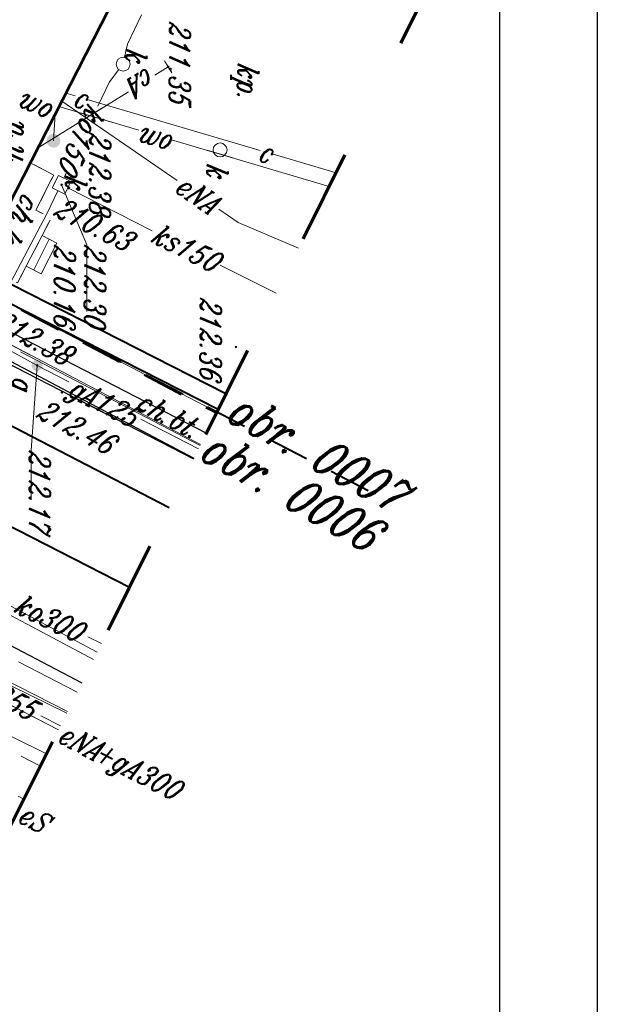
# Model space of a CAD drawing. Header units: millimetres. Extents: x -9598 to -9388, y -264557 to -264347.
# Tile 40 of 44: x -9408 to -9388, y -264438 to -264402. Entities that reach past the tile are written whole.
import ezdxf
from ezdxf.enums import TextEntityAlignment as Align

# ---------------------------------------------------------------- set-up
doc = ezdxf.new("R2010")
doc.units = ezdxf.units.MM
for name, pattern in [('Rakowicka 531_1 wstępna wersja$0$DGN Style 5', [7.845798, 3.362485, -4.483313]), ('Rakowicka 531_1 wstępna wersja$0$KTCR02-500', [1.5, 1, -0.5]), ('Rakowicka 531_1 wstępna wersja$0$KTJZ01-500', [2, 1.5, -0.5]), ('Rakowicka 531_1 wstępna wersja$0$KTPL01-500', [2, 1.5, -0.5])]:
    doc.linetypes.add(name, pattern=pattern)
doc.layers.add('-- RAMKA', color=11, linetype='Continuous')
for name, color, linetype, lineweight in [('Rakowicka 531_1 wstępna wersja$0$EGBB01', 250, 'Continuous', 0), ('Rakowicka 531_1 wstępna wersja$0$EGBD03', 250, 'Continuous', 0), ('Rakowicka 531_1 wstępna wersja$0$EGBO02', 250, 'Continuous', 0), ('Rakowicka 531_1 wstępna wersja$0$EPGPO_216', 7, 'Continuous', 0), ('Rakowicka 531_1 wstępna wersja$0$GESSCH', 250, 'Continuous', 13), ('Rakowicka 531_1 wstępna wersja$0$KTCR02', 250, 'Continuous', 0), ('Rakowicka 531_1 wstępna wersja$0$KTJZ01', 250, 'Continuous', 0), ('Rakowicka 531_1 wstępna wersja$0$KTKR01', 250, 'Continuous', 0), ('Rakowicka 531_1 wstępna wersja$0$KTOK05_02', 250, 'Continuous', 0), ('Rakowicka 531_1 wstępna wersja$0$KTPL01', 250, 'Continuous', 0), ('Rakowicka 531_1 wstępna wersja$0$KTTR03', 250, 'Continuous', 0), ('Rakowicka 531_1 wstępna wersja$0$SUPC_01', 250, 'Continuous', 0), ('Rakowicka 531_1 wstępna wersja$0$SUPE_01', 250, 'Continuous', 0), ('Rakowicka 531_1 wstępna wersja$0$SUPG_01', 250, 'Continuous', 0), ('Rakowicka 531_1 wstępna wersja$0$SUPK_01', 250, 'Continuous', 0), ('Rakowicka 531_1 wstępna wersja$0$SUPT_01', 250, 'Continuous', 0), ('Rakowicka 531_1 wstępna wersja$0$SUPW_01', 250, 'Continuous', 0), ('Rakowicka 531_1 wstępna wersja$0$SUUS15_05_K', 250, 'Continuous', 0), ('Rakowicka 531_1 wstępna wersja$0$SUUS15_5a_K', 250, 'Continuous', 0), ('Rakowicka 531_1 wstępna wersja$0$SUUS22_01_C', 250, 'Continuous', 0), ('Rakowicka 531_1 wstępna wersja$0$SUUS25_G', 250, 'Continuous', 0), ('Rakowicka 531_1 wstępna wersja$0$SUUS30_01', 250, 'Continuous', 0), ('Rakowicka 531_1 wstępna wersja$0$SUXX_01_C', 250, 'Continuous', 0), ('Rakowicka 531_1 wstępna wersja$0$Warstwa 5', 250, 'Continuous', 0)]:
    doc.layers.add(name, color=color, linetype=linetype, lineweight=lineweight)
for name, color, linetype, lineweight, true_color in [('Rakowicka 531_1 wstępna wersja$0$GEPPGD', 7, 'Continuous', 13, 0x008000), ('Rakowicka 531_1 wstępna wersja$0$GULIOR', 7, 'Continuous', 30, 0x0a0909), ('Rakowicka 531_1 wstępna wersja$0$GUPCSH', 7, 'Continuous', 0, 0xd200d2), ('Rakowicka 531_1 wstępna wersja$0$GUPCZC', 7, 'Continuous', 13, 0x0a0909), ('Rakowicka 531_1 wstępna wersja$0$GUPGSH', 7, 'Continuous', 0, 0xffd900), ('Rakowicka 531_1 wstępna wersja$0$GUPKSH', 7, 'Continuous', 0, 0x803300)]:
    doc.layers.add(name, color=color, linetype=linetype, lineweight=lineweight, true_color=true_color)
doc.styles.add('Rakowicka 531_1 wstępna wersja$0$Style-ITALIC_1250 I 0.20944', font='ITALIC_1250.shx', dxfattribs={"oblique": 12})

# ---------------------------------------------------------------- blocks, each defined once
blk = doc.blocks.new('Rakowicka 531_1 wstępna wersja$0$GUPCSH1')
at = {"layer": 'Rakowicka 531_1 wstępna wersja$0$GUPCSH', "linetype": 'Continuous', "lineweight": 13}
blk.add_hatch(color=212, dxfattribs=at).paths.add_polyline_path([(0, -0.45), (-0.11647, -0.43467), (-0.225, -0.38971), (-0.3182, -0.3182), (-0.38971, -0.225), (-0.43467, -0.11647), (-0.45, 0), (-0.43467, 0.11647), (-0.38971, 0.225), (-0.3182, 0.3182), (-0.225, 0.38971), (-0.11647, 0.43467), (0, 0.45), (0.11647, 0.43467), (0.225, 0.38971), (0.3182, 0.3182), (0.38971, 0.225), (0.43467, 0.11647), (0.45, 0), (0.43467, -0.11647), (0.38971, -0.225), (0.3182, -0.3182), (0.225, -0.38971), (0.11647, -0.43467)])
blk = doc.blocks.new('Rakowicka 531_1 wstępna wersja$0$GUPKSH1')
at = {"layer": 'Rakowicka 531_1 wstępna wersja$0$GUPKSH', "linetype": 'Continuous', "lineweight": 13}
blk.add_hatch(color=36, dxfattribs=at).paths.add_polyline_path([(0, -0.45), (-0.11647, -0.43467), (-0.225, -0.38971), (-0.3182, -0.3182), (-0.38971, -0.225), (-0.43467, -0.11647), (-0.45, 0), (-0.43467, 0.11647), (-0.38971, 0.225), (-0.3182, 0.3182), (-0.225, 0.38971), (-0.11647, 0.43467), (0, 0.45), (0.11647, 0.43467), (0.225, 0.38971), (0.3182, 0.3182), (0.38971, 0.225), (0.43467, 0.11647), (0.45, 0), (0.43467, -0.11647), (0.38971, -0.225), (0.3182, -0.3182), (0.225, -0.38971), (0.11647, -0.43467)])
blk = doc.blocks.new('Rakowicka 531_1 wstępna wersja$0$GUPCZC1')
at = {"layer": 'Rakowicka 531_1 wstępna wersja$0$GUPCZC', "color": 212, "linetype": 'Continuous', "lineweight": 13, "flags": 128}
blk.add_lwpolyline([(0, 2.5), (0, -2.5)], dxfattribs=at)
blk = doc.blocks.new('Rakowicka 531_1 wstępna wersja$0$GUPGSH1')
at = {"layer": 'Rakowicka 531_1 wstępna wersja$0$GUPGSH', "linetype": 'Continuous', "lineweight": 13}
blk.add_hatch(color=250, dxfattribs=at).paths.add_polyline_path([(0, -0.45), (-0.11647, -0.43467), (-0.225, -0.38971), (-0.3182, -0.3182), (-0.38971, -0.225), (-0.43467, -0.11647), (-0.45, 0), (-0.43467, 0.11647), (-0.38971, 0.225), (-0.3182, 0.3182), (-0.225, 0.38971), (-0.11647, 0.43467), (0, 0.45), (0.11647, 0.43467), (0.225, 0.38971), (0.3182, 0.3182), (0.38971, 0.225), (0.43467, 0.11647), (0.45, 0), (0.43467, -0.11647), (0.38971, -0.225), (0.3182, -0.3182), (0.225, -0.38971), (0.11647, -0.43467)])
blk = doc.blocks.new('Rakowicka 531_1 wstępna wersja$0$RTPW02')
at = {"layer": 'Rakowicka 531_1 wstępna wersja$0$Warstwa 5', "linetype": 'Continuous', "lineweight": 13}
h = blk.add_hatch(color=250, dxfattribs=at)
edge = h.paths.add_edge_path()
edge.add_arc((0, 0), 0.045, 0, 360)
blk = doc.blocks.new('Rakowicka 531_1 wstępna wersja$0$SUUS30_01')
at = {"layer": 'Rakowicka 531_1 wstępna wersja$0$SUUS30_01', "linetype": 'Continuous', "lineweight": 13}
h = blk.add_hatch(color=250, dxfattribs=at)
edge = h.paths.add_edge_path()
edge.add_arc((0, 0), 0.25, 0, 360)
blk = doc.blocks.new('Rakowicka 531_1 wstępna wersja$0$SUUS25_1')
at = {"layer": 'Rakowicka 531_1 wstępna wersja$0$SUUS25_G', "linetype": 'Continuous', "lineweight": 13}
h = blk.add_hatch(color=250, dxfattribs=at)
edge = h.paths.add_edge_path()
edge.add_arc((0, 0), 0.2, 0, 360)
blk = doc.blocks.new('Rakowicka 531_1 wstępna wersja$0$SUUS15_05_K')
at = {"layer": 'Rakowicka 531_1 wstępna wersja$0$SUUS15_05_K', "color": 36, "linetype": 'Continuous', "lineweight": 13}
blk.add_circle((0, 0), 0.25, dxfattribs=at)
blk = doc.blocks.new('Rakowicka 531_1 wstępna wersja$0$SUUS15_5a_K')
at = {"layer": 'Rakowicka 531_1 wstępna wersja$0$SUUS15_5a_K', "color": 36, "linetype": 'Continuous', "lineweight": 13, "flags": 128}
blk.add_lwpolyline([(-0.25, 0.25), (0.25, 0.25), (0.25, -0.25), (-0.25, -0.25), (-0.25, 0.25)], close=True, dxfattribs=at)
blk = doc.blocks.new('Rakowicka 531_1 wstępna wersja')
at = {"layer": 'Rakowicka 531_1 wstępna wersja$0$EGBB01', "color": 250, "linetype": 'Continuous', "lineweight": 53, "flags": 128}
blk.add_lwpolyline([(7425292.14, 5549132.4), (7425304.7, 5549125.97), (7425305.6, 5549125.48), (7425302.92, 5549120.41), (7425302.17, 5549120.78), (7425296.15, 5549109.28), (7425296.9, 5549108.89), (7425294.19, 5549103.78)], dxfattribs=at)
at = {"layer": 'Rakowicka 531_1 wstępna wersja$0$EGBD03', "color": 96, "linetype": 'Continuous', "lineweight": 13, "flags": 128}
for points in [[(7425309.344, 5549134.875), (7425304.7, 5549125.97), (7425305.61, 5549125.48), (7425302.92, 5549120.41), (7425296.9, 5549108.89), (7425294.19, 5549103.78), (7425286.46, 5549107.9), (7425285.01, 5549105.14), (7425285.18, 5549105.05), (7425285.34, 5549104.79), (7425275.7, 5549085.21), (7425275.53, 5549084.94), (7425273.99, 5549082.32), (7425270.33, 5549075.181)], [(7425324.18, 5549127.474), (7425322.67, 5549124.6), (7425313.32, 5549106.49), (7425303.71, 5549087.75), (7425295.44, 5549072.28), (7425282.33, 5549080.89), (7425294.19, 5549103.78), (7425296.9, 5549108.89), (7425302.92, 5549120.41), (7425305.61, 5549125.48), (7425304.7, 5549125.97), (7425309.344, 5549134.875)]]:
    blk.add_lwpolyline(points, dxfattribs=at)
at = {"layer": 'Rakowicka 531_1 wstępna wersja$0$EGBO02', "color": 96, "linetype": 'Continuous', "lineweight": 40}
for p, q in [((7425312.178, 5549140.307), (7425311.484, 5549138.977)), ((7425311.021, 5549138.09), (7425310.328, 5549136.76)), ((7425309.865, 5549135.874), (7425309.172, 5549134.544)), ((7425308.709, 5549133.657), (7425308.016, 5549132.327)), ((7425307.553, 5549131.44), (7425306.86, 5549130.111)), ((7425306.397, 5549129.224), (7425305.703, 5549127.894))]:
    blk.add_line(p, q, dxfattribs=at)
at = {"layer": 'Rakowicka 531_1 wstępna wersja$0$EPGPO_216', "color": 8, "linetype": 'Continuous', "lineweight": 40}
for p, q in [((7425309.176, 5549134.481), (7425309.376, 5549134.859)), ((7425308.011, 5549132.269), (7425308.71, 5549133.596)), ((7425306.846, 5549130.057), (7425307.545, 5549131.384)), ((7425305.681, 5549127.845), (7425306.38, 5549129.172))]:
    blk.add_line(p, q, dxfattribs=at)
at = {"layer": 'Rakowicka 531_1 wstępna wersja$0$GEPPGD', "color": 250, "linetype": 'Rakowicka 531_1 wstępna wersja$0$DGN Style 5', "lineweight": 70, "flags": 128}
blk.add_lwpolyline([(7425284.958, 5549147.04), (7425252.6, 5549083.92), (7425409.418, 5549006.623), (7425423.137, 5549033.307), (7425330.222, 5549078.944), (7425348.524, 5549115.33), (7425284.958, 5549147.04)], close=True, dxfattribs=at)
at = {"layer": 'Rakowicka 531_1 wstępna wersja$0$GESSCH', "color": 250, "linetype": 'Continuous', "lineweight": 13, "flags": 128}
blk.add_lwpolyline([(7425304.11, 5549128.03), (7425304.38, 5549128.57), (7425303.28, 5549129.13), (7425303.01, 5549128.6), (7425304.11, 5549128.03)], close=True, dxfattribs=at)
blk.add_lwpolyline([(7425304.245, 5549128.3), (7425303.139, 5549128.853)], dxfattribs=at)
at = {"layer": 'Rakowicka 531_1 wstępna wersja$0$GULIOR', "color": 18, "linetype": 'Continuous', "lineweight": 30, "true_color": 0x0a0909, "flags": 128}
for points in [[(7425310.102, 5549134.497), (7425305.6, 5549125.76), (7425294.07, 5549103.7), (7425293.48, 5549103.67), (7425290.38, 5549104.38), (7425284.58, 5549101.7), (7425284.11, 5549101.19), (7425271.35, 5549075.65), (7425270.959, 5549074.871)], [(7425271.786, 5549074.464), (7425284.69, 5549100.69), (7425285.21, 5549101.15), (7425290.33, 5549103.76), (7425293.05, 5549102.89), (7425294.45, 5549103.09), (7425295.14, 5549104.04), (7425310.995, 5549134.051)]]:
    blk.add_lwpolyline(points, dxfattribs=at)
at = {"layer": 'Rakowicka 531_1 wstępna wersja$0$KTCR02', "color": 250, "linetype": 'Rakowicka 531_1 wstępna wersja$0$KTCR02-500', "lineweight": 13, "flags": 128}
for points in [[(7425309.237, 5549134.928), (7425304.7, 5549125.97), (7425305.6, 5549125.48), (7425302.92, 5549120.41), (7425302.17, 5549120.78), (7425296.15, 5549109.28), (7425296.9, 5549108.89), (7425294.19, 5549103.78), (7425286.46, 5549107.9), (7425285.01, 5549105.14), (7425285.18, 5549105.05), (7425285.34, 5549104.79), (7425280.99, 5549096.5), (7425281.26, 5549096.36), (7425280.9, 5549095.66), (7425280.99, 5549095.55), (7425281.86, 5549095.48), (7425282.55, 5549095.62), (7425283.17, 5549096.09), (7425283.62, 5549096.76), (7425285.71, 5549100.16), (7425286.69, 5549101.13), (7425287.71, 5549101.84), (7425288.44, 5549102.22), (7425289.64, 5549102.7), (7425290.46, 5549102.83), (7425291.37, 5549102.74), (7425292.23, 5549102.64), (7425293.08, 5549102.42), (7425293.72, 5549102.34), (7425294.44, 5549102.55), (7425295.19, 5549103.24), (7425311.018, 5549134.04)], [(7425302.84, 5549081.09), (7425301.52, 5549082.03), (7425300.37, 5549082.61), (7425299.43, 5549083.28), (7425298.66, 5549084.15), (7425298.14, 5549085.02), (7425297.8, 5549086.02), (7425297.66, 5549086.96), (7425297.63, 5549087.93), (7425297.72, 5549088.7), (7425297.93, 5549089.59), (7425299.92, 5549093.33), (7425300.12, 5549093.67), (7425300.25, 5549093.89), (7425306.76, 5549106.35), (7425309.1, 5549105.08), (7425310.23, 5549107.29), (7425307.84, 5549108.54), (7425314.08, 5549120.54), (7425316.83, 5549125.75), (7425319.058, 5549130.029)]]:
    blk.add_lwpolyline(points, dxfattribs=at)
blk.add_lwpolyline([(7425303.991, 5549126.333), (7425304.71, 5549127.72), (7425304.11, 5549128.03), (7425303.01, 5549128.6), (7425302.39, 5549128.92), (7425302.1, 5549128.37), (7425300.84, 5549129.02), (7425300.401, 5549128.171), (7425303.991, 5549126.333)], close=True, dxfattribs=at)
at = {"layer": 'Rakowicka 531_1 wstępna wersja$0$KTJZ01', "color": 250, "linetype": 'Rakowicka 531_1 wstępna wersja$0$KTJZ01-500', "lineweight": 13, "flags": 128}
for points in [[(7425278.23, 5549071.61), (7425278.32, 5549068.58), (7425283.23, 5549079.57), (7425291.92, 5549096.75), (7425295.19, 5549103.24), (7425311.018, 5549134.04)], [(7425319.058, 5549130.029), (7425316.83, 5549125.75), (7425314.08, 5549120.54), (7425307.84, 5549108.54), (7425306.76, 5549106.35), (7425300.25, 5549093.89), (7425300.12, 5549093.67), (7425299.92, 5549093.33), (7425297.93, 5549089.59), (7425297.72, 5549088.7), (7425297.63, 5549087.93), (7425297.66, 5549086.96), (7425297.8, 5549086.02), (7425298.14, 5549085.02), (7425298.66, 5549084.15), (7425299.43, 5549083.28), (7425300.37, 5549082.61), (7425301.52, 5549082.03), (7425302.84, 5549081.09)]]:
    blk.add_lwpolyline(points, dxfattribs=at)
at = {"layer": 'Rakowicka 531_1 wstępna wersja$0$KTKR01', "color": 250, "linetype": 'Continuous', "lineweight": 30, "flags": 128}
for points in [[(7425295.19, 5549103.24), (7425311.018, 5549134.04)], [(7425314.08, 5549120.54), (7425316.83, 5549125.75), (7425319.058, 5549130.029)]]:
    blk.add_lwpolyline(points, dxfattribs=at)
at = {"layer": 'Rakowicka 531_1 wstępna wersja$0$KTOK05_02', "color": 250, "linetype": 'Continuous', "lineweight": 40, "flags": 128}
for points in [[(7425308.696, 5549135.199), (7425304.147, 5549126.253)], [(7425304.7, 5549125.97), (7425309.237, 5549134.928)]]:
    blk.add_lwpolyline(points, dxfattribs=at)
at = {"layer": 'Rakowicka 531_1 wstępna wersja$0$KTPL01', "color": 250, "linetype": 'Rakowicka 531_1 wstępna wersja$0$KTPL01-500', "lineweight": 13, "flags": 128}
blk.add_lwpolyline([(7425308.696, 5549135.199), (7425304.147, 5549126.253), (7425303.991, 5549126.333), (7425304.71, 5549127.72), (7425304.11, 5549128.03), (7425304.38, 5549128.57), (7425303.28, 5549129.13), (7425303.01, 5549128.6), (7425302.39, 5549128.92), (7425302.1, 5549128.37), (7425300.84, 5549129.02), (7425300.401, 5549128.171), (7425292.14, 5549132.4), (7425292.15, 5549132.46), (7425291.39, 5549132.84), (7425290.98, 5549132.06), (7425289.83, 5549132.21)], dxfattribs=at)
at = {"layer": 'Rakowicka 531_1 wstępna wersja$0$KTTR03', "color": 250, "linetype": 'Continuous', "lineweight": 40, "flags": 128}
for points in [[(7425312.782, 5549133.16), (7425291.831, 5549092.692)], [(7425315.643, 5549131.733), (7425288.21, 5549078.13), (7425283.522, 5549068.679)]]:
    blk.add_lwpolyline(points, dxfattribs=at)
at = {"layer": 'Rakowicka 531_1 wstępna wersja$0$SUPC_01', "color": 212, "linetype": 'Continuous', "lineweight": 13}
blk.add_line((7425298.446, 5549130.743), (7425298.995, 5549129.861), dxfattribs=at)
at = {"layer": 'Rakowicka 531_1 wstępna wersja$0$SUPC_01', "color": 212, "linetype": 'Continuous', "lineweight": 13, "flags": 128}
for points in [[(7425300.082, 5549136.858), (7425300.759, 5549139.158)], [(7425298.125, 5549130.214), (7425299.956, 5549136.429)], [(7425296.96, 5549133.13), (7425297.258, 5549132.652)], [(7425297.85, 5549131.7), (7425299.882, 5549128.436)], [(7425297.9, 5549129.451), (7425297.999, 5549129.785)]]:
    blk.add_lwpolyline(points, dxfattribs=at)
at = {"layer": 'Rakowicka 531_1 wstępna wersja$0$SUPE_01', "color": 1, "linetype": 'Continuous', "lineweight": 13}
for p, q in [((7425298.645, 5549129.964), (7425299.279, 5549130.887)), ((7425306.53, 5549126.71), (7425307.304, 5549128.185))]:
    blk.add_line(p, q, dxfattribs=at)
at = {"layer": 'Rakowicka 531_1 wstępna wersja$0$SUPE_01', "color": 1, "linetype": 'Continuous', "lineweight": 13, "flags": 128}
for points in [[(7425303.47, 5549137.806), (7425302.54, 5549135.64), (7425302.063, 5549134.945)], [(7425310.511, 5549134.293), (7425306.24, 5549126.158)], [(7425301.033, 5549133.444), (7425298.191, 5549129.302)], [(7425314.649, 5549118.364), (7425315.59, 5549120.18), (7425320.147, 5549129.486)], [(7425320.092, 5549129.513), (7425318.59, 5549126.57), (7425317.442, 5549124.853)], [(7425320.751, 5549129.185), (7425318.11, 5549124.04), (7425316.295, 5549120.511)], [(7425321.694, 5549127.847), (7425322.051, 5549128.536)], [(7425323.132, 5549127.739), (7425323.24, 5549127.943)]]:
    blk.add_lwpolyline(points, dxfattribs=at)
at = {"layer": 'Rakowicka 531_1 wstępna wersja$0$SUPG_01', "color": 52, "linetype": 'Continuous', "lineweight": 13, "flags": 128}
for points in [[(7425310.663, 5549134.217), (7425309.596, 5549132.15)], [(7425318.23, 5549130.442), (7425318.05, 5549130.11), (7425315.048, 5549124.447)], [(7425308.261, 5549129.564), (7425307.67, 5549128.42), (7425304.11, 5549121.95), (7425300.158, 5549114.347)], [(7425320.753, 5549129.184), (7425317.743, 5549123.375)], [(7425320.601, 5549129.259), (7425320.24, 5549128.558)]]:
    blk.add_lwpolyline(points, dxfattribs=at)
at = {"layer": 'Rakowicka 531_1 wstępna wersja$0$SUPK_01', "color": 36, "linetype": 'Continuous', "lineweight": 13, "flags": 128}
for points in [[(7425305.085, 5549137), (7425304.071, 5549134.996)], [(7425302.837, 5549132.556), (7425301.303, 5549129.523)], [(7425296.616, 5549131.564), (7425296.14, 5549131.67), (7425295.094, 5549132.172)], [(7425298.373, 5549130.606), (7425297.5, 5549131.02), (7425297.059, 5549131.358)], [(7425317.964, 5549130.575), (7425316.024, 5549126.928)], [(7425317.408, 5549130.239), (7425317.65, 5549130.732)], [(7425300.952, 5549129.381), (7425300.85, 5549129.43), (7425300.785, 5549129.461)], [(7425308.932, 5549125.23), (7425302.21, 5549128.78), (7425301.403, 5549129.166)]]:
    blk.add_lwpolyline(points, dxfattribs=at)
at = {"layer": 'Rakowicka 531_1 wstępna wersja$0$SUPT_01', "color": 30, "linetype": 'Continuous', "lineweight": 13, "flags": 128}
for points in [[(7425310.551, 5549134.273), (7425307.179, 5549127.823)], [(7425318.304, 5549127.747), (7425319.399, 5549129.859)]]:
    blk.add_lwpolyline(points, dxfattribs=at)
at = {"layer": 'Rakowicka 531_1 wstępna wersja$0$SUPW_01', "color": 5, "linetype": 'Continuous', "lineweight": 13}
for p, q in [((7425299.952, 5549134.522), (7425300.225, 5549135.445)), ((7425298.608, 5549129.97), (7425298.939, 5549131.093))]:
    blk.add_line(p, q, dxfattribs=at)
at = {"layer": 'Rakowicka 531_1 wstępna wersja$0$SUPW_01', "color": 5, "linetype": 'Continuous', "lineweight": 13, "flags": 128}
for points in [[(7425299.576, 5549133.249), (7425301.249, 5549138.913)], [(7425298.381, 5549129.205), (7425299.23, 5549132.077)], [(7425299.61, 5549129.01), (7425298.645, 5549129.07)], [(7425321.609, 5549128.757), (7425319.78, 5549125.051)]]:
    blk.add_lwpolyline(points, dxfattribs=at)
at = {"layer": 'Rakowicka 531_1 wstępna wersja$0$SUUS15_05_K', "color": 36, "linetype": 'Continuous', "lineweight": 13, "flags": 128}
blk.add_lwpolyline([(7425301.19, 5549129.3), (7425303.347, 5549130.203), (7425305.735, 5549130.203)], dxfattribs=at)
at = {"layer": 'Rakowicka 531_1 wstępna wersja$0$SUUS25_G', "color": 250, "linetype": 'Continuous', "lineweight": 13, "flags": 128}
blk.add_lwpolyline([(7425307.67, 5549128.42), (7425310.723, 5549128.211), (7425312.499, 5549128.203)], dxfattribs=at)
at = {"layer": 'Rakowicka 531_1 wstępna wersja$0$SUUS15_05_K', "color": 36, "linetype": 'Continuous', "lineweight": 13}
for p in [(7425299.94, 5549134.99), (7425296.86, 5549131.51)]:
    blk.add_blockref('Rakowicka 531_1 wstępna wersja$0$SUUS15_05_K', p, dxfattribs=at)
at = {"layer": 'Rakowicka 531_1 wstępna wersja$0$SUUS15_05_K', "color": 36, "linetype": 'Continuous', "lineweight": 13, "xscale": 0.1, "yscale": 0.1, "zscale": 0.1}
for p in [(7425301.31, 5549129.55), (7425301.19, 5549129.3)]:
    blk.add_blockref('Rakowicka 531_1 wstępna wersja$0$GUPKSH1', p, dxfattribs=at)
at = {"layer": 'Rakowicka 531_1 wstępna wersja$0$SUUS15_5a_K', "color": 36, "linetype": 'Continuous', "lineweight": 13, "rotation": 334.0105564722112}
blk.add_blockref('Rakowicka 531_1 wstępna wersja$0$SUUS15_5a_K', (7425301.19, 5549129.3), dxfattribs=at)
at = {"layer": 'Rakowicka 531_1 wstępna wersja$0$SUUS22_01_C', "color": 212, "linetype": 'Continuous', "lineweight": 13, "xscale": 0.1, "yscale": 0.1, "zscale": 0.1}
blk.add_blockref('Rakowicka 531_1 wstępna wersja$0$GUPCSH1', (7425296.96, 5549133.13), dxfattribs=at)
at = {"layer": 'Rakowicka 531_1 wstępna wersja$0$SUUS25_G', "color": 250, "linetype": 'Continuous', "lineweight": 13, "rotation": 340.6554562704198}
blk.add_blockref('Rakowicka 531_1 wstępna wersja$0$SUUS25_1', (7425307.67, 5549128.42), dxfattribs=at)
at = {"layer": 'Rakowicka 531_1 wstępna wersja$0$SUUS25_G', "color": 250, "linetype": 'Continuous', "lineweight": 13, "xscale": 0.1, "yscale": 0.1, "zscale": 0.1}
blk.add_blockref('Rakowicka 531_1 wstępna wersja$0$GUPGSH1', (7425307.67, 5549128.42), dxfattribs=at)
at = {"layer": 'Rakowicka 531_1 wstępna wersja$0$SUUS30_01', "color": 250, "linetype": 'Continuous', "lineweight": 13}
blk.add_blockref('Rakowicka 531_1 wstępna wersja$0$SUUS30_01', (7425299.61, 5549129.01), dxfattribs=at)
at = {"layer": 'Rakowicka 531_1 wstępna wersja$0$SUXX_01_C', "color": 212, "linetype": 'Continuous', "lineweight": 13, "xscale": 0.1, "yscale": 0.1, "zscale": 0.1, "rotation": 301.9445395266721}
blk.add_blockref('Rakowicka 531_1 wstępna wersja$0$GUPCZC1', (7425296.96, 5549133.13), dxfattribs=at)
at = {"layer": 'Rakowicka 531_1 wstępna wersja$0$Warstwa 5', "color": 250, "linetype": 'Continuous', "lineweight": 13}
for p in [(7425307.01, 5549135.56), (7425299.29, 5549129.72), (7425308.64, 5549129.31)]:
    blk.add_blockref('Rakowicka 531_1 wstępna wersja$0$RTPW02', p, dxfattribs=at)
at = {"layer": 'Rakowicka 531_1 wstępna wersja$0$EGBO02', "color": 96, "linetype": 'Continuous', "lineweight": 30, "char_height": 1.25, "attachment_point": 7, "rotation": 60.7218, "line_spacing_factor": 0.6, "style": 'Rakowicka 531_1 wstępna wersja$0$Style-ITALIC_1250 I 0.20944'}
for s, insert in [('\\H1x;\\W0.8;obr. 0007', (7425309.595, 5549135.126)), ('\\H1x;\\W0.8;obr. 0006', (7425310.98, 5549134.168))]:
    blk.add_mtext(s, dxfattribs=dict(at, insert=insert))
at = {"layer": 'Rakowicka 531_1 wstępna wersja$0$KTCR02', "color": 250, "linetype": 'Continuous', "lineweight": 13, "style": 'Rakowicka 531_1 wstępna wersja$0$Style-ITALIC_1250 I 0.20944', "oblique": 12, "width": 0.8}
for s, rotation, p in [('ch.bt.', 62.052, (7425309.781, 5549132.984)), ('ch.kp.', 332.6782, (7425302.618, 5549127.326))]:
    blk.add_text(s, height=0.75, rotation=rotation, dxfattribs=at).set_placement(p, align=Align.CENTER)
at = {"layer": 'Rakowicka 531_1 wstępna wersja$0$KTPL01', "color": 250, "linetype": 'Continuous', "lineweight": 13, "insert": (7425297.479, 5549135.371), "char_height": 0.75, "attachment_point": 8, "rotation": 359.227, "line_spacing_factor": 0.6, "style": 'Rakowicka 531_1 wstępna wersja$0$Style-ITALIC_1250 I 0.20944'}
blk.add_mtext('\\H1x;\\W0.8;kp.', dxfattribs=at)
at = {"layer": 'Rakowicka 531_1 wstępna wersja$0$SUPC_01', "color": 212, "linetype": 'Continuous', "lineweight": 13, "style": 'Rakowicka 531_1 wstępna wersja$0$Style-ITALIC_1250 I 0.20944', "oblique": 12, "width": 0.8}
for s, rotation, p in [('c', 73.5875, (7425300.019, 5549136.643)), ('cA', 301.9064, (7425297.554, 5549132.176)), ('c', 73.5875, (7425298.062, 5549129.999))]:
    blk.add_text(s, height=0.75, rotation=rotation, dxfattribs=at).set_placement(p, align=Align.MIDDLE_CENTER)
at = {"layer": 'Rakowicka 531_1 wstępna wersja$0$SUPE_01', "color": 1, "linetype": 'Continuous', "lineweight": 13, "style": 'Rakowicka 531_1 wstępna wersja$0$Style-ITALIC_1250 I 0.20944', "oblique": 12, "width": 0.8}
for s, rotation, p in [('eNA', 55.5452, (7425301.548, 5549134.194)), ('eNA', 62.7823, (7425321.187, 5549129.997)), ('eS', 61.4293, (7425323.931, 5549128.313))]:
    blk.add_text(s, height=0.75, rotation=rotation, dxfattribs=at).set_placement(p, align=Align.MIDDLE_CENTER)
at = {"layer": 'Rakowicka 531_1 wstępna wersja$0$SUPG_01', "color": 250, "linetype": 'Continuous', "lineweight": 13, "style": 'Rakowicka 531_1 wstępna wersja$0$Style-ITALIC_1250 I 0.20944', "oblique": 12, "width": 0.8}
for s, rotation, p in [('+gA300', 62.6085, (7425322.216, 5549132.056)), ('gA125', 62.6911, (7425308.992, 5549130.824)), ('gn355', 62.7303, (7425319.49, 5549127.134))]:
    blk.add_text(s, height=0.75, rotation=rotation, dxfattribs=at).set_placement(p, align=Align.MIDDLE_CENTER)
at = {"layer": 'Rakowicka 531_1 wstępna wersja$0$SUPK_01', "color": 36, "linetype": 'Continuous', "lineweight": 13, "style": 'Rakowicka 531_1 wstępna wersja$0$Style-ITALIC_1250 I 0.20944', "oblique": 12, "width": 0.8}
for s, rotation, p in [('ks150', 63.1652, (7425303.454, 5549133.776)), ('ko150', 334.6097, (7425299.579, 5549130.033)), ('ko300', 63.8399, (7425316.733, 5549128.865))]:
    blk.add_text(s, height=0.75, rotation=rotation, dxfattribs=at).set_placement(p, align=Align.MIDDLE_CENTER)
at = {"layer": 'Rakowicka 531_1 wstępna wersja$0$SUPW_01', "color": 5, "linetype": 'Continuous', "lineweight": 13, "style": 'Rakowicka 531_1 wstępna wersja$0$Style-ITALIC_1250 I 0.20944', "oblique": 12, "width": 0.8}
for rotation, p in [(73.5419, (7425299.403, 5549132.663)), (66.0191, (7425298.224, 5549128.372))]:
    blk.add_text('wo', height=0.75, rotation=rotation, dxfattribs=at).set_placement(p, align=Align.MIDDLE_CENTER)
at = {"layer": 'Rakowicka 531_1 wstępna wersja$0$SUUS15_05_K', "color": 36, "linetype": 'Continuous', "lineweight": 13, "char_height": 0.75, "attachment_point": 7, "line_spacing_factor": 0.6, "style": 'Rakowicka 531_1 wstępna wersja$0$Style-ITALIC_1250 I 0.20944'}
for s, insert, rotation in [('\\H1x;\\W0.8;k', (7425300.42, 5549134.514), 359.9998), ('\\H1x;\\W0.8;k', (7425296.28, 5549131.603), 359.9998), ('\\H1x;\\W0.8;210.63', (7425302.273, 5549128.968), 63.165), ('\\H1x;\\W0.8;212.30', (7425303.347, 5549130.126), 359.9998), ('\\H1x;\\W0.8;k', (7425300.836, 5549129.443), 359.9998), ('\\H1x;\\W0.8;210.16', (7425303.347, 5549129.031), 359.9998)]:
    blk.add_mtext(s, dxfattribs=dict(at, insert=insert, rotation=rotation))
at = {"layer": 'Rakowicka 531_1 wstępna wersja$0$SUUS22_01_C', "color": 212, "linetype": 'Continuous', "lineweight": 13, "insert": (7425295.343, 5549133.172), "char_height": 0.75, "attachment_point": 7, "rotation": 360, "line_spacing_factor": 0.6, "style": 'Rakowicka 531_1 wstępna wersja$0$Style-ITALIC_1250 I 0.20944'}
blk.add_mtext('\\H1x;\\W0.8;211.35', dxfattribs=at)
at = {"layer": 'Rakowicka 531_1 wstępna wersja$0$SUUS25_G', "color": 250, "linetype": 'Continuous', "lineweight": 13, "char_height": 0.75, "attachment_point": 7, "rotation": 359.9998, "line_spacing_factor": 0.6, "style": 'Rakowicka 531_1 wstępna wersja$0$Style-ITALIC_1250 I 0.20944'}
for s, insert in [('\\H1x;\\W0.8;212.17', (7425310.723, 5549128.133)), ('\\H1x;\\W0.8;g', (7425308.074, 5549127.3))]:
    blk.add_mtext(s, dxfattribs=dict(at, insert=insert))
at = {"layer": 'Rakowicka 531_1 wstępna wersja$0$SUUS30_01', "color": 250, "linetype": 'Continuous', "lineweight": 13, "insert": (7425298.847, 5549127.409), "char_height": 0.75, "attachment_point": 7, "rotation": 359.9998, "line_spacing_factor": 0.6, "style": 'Rakowicka 531_1 wstępna wersja$0$Style-ITALIC_1250 I 0.20944'}
blk.add_mtext('\\H1x;\\W0.8;n.u.', dxfattribs=at)
at = {"layer": 'Rakowicka 531_1 wstępna wersja$0$Warstwa 5', "color": 250, "linetype": 'Continuous', "lineweight": 13, "char_height": 0.75, "attachment_point": 7, "line_spacing_factor": 0.6, "style": 'Rakowicka 531_1 wstępna wersja$0$Style-ITALIC_1250 I 0.20944'}
for s, insert, rotation in [('\\H1x;\\W0.8;212.36', (7425305.24, 5549134.278), 360), ('\\H1x;\\W0.8;212.38', (7425299.307, 5549130.306), 360), ('\\H1x;\\W0.8;212.46', (7425309.513, 5549128.347), 62.0646), ('\\H1x;\\W0.8;212.38', (7425306.322, 5549126.814), 62.0263)]:
    blk.add_mtext(s, dxfattribs=dict(at, insert=insert, rotation=rotation))
blk = doc.blocks.new('*U114')
at = {"layer": '-- RAMKA', "color": 50}
blk.add_lwpolyline([(0, 4200), (4200, 4200), (4200, 0), (0, 0)], close=True, dxfattribs=at)
at = {"layer": '-- RAMKA', "color": 11}
blk.add_lwpolyline([(300, 69.39), (4130, 69.39), (4130, 4130), (300, 4130)], close=True, dxfattribs=at)

msp = doc.modelspace()

# ---------------------------------------------------------------- block references
at = {"layer": '-- RAMKA', "xscale": 0.05, "yscale": 0.05, "zscale": 0.05, "rotation": 270}
msp.add_blockref('*U114', (-9597.727, -264346.936), dxfattribs=at)
at = {"layer": '-- RAMKA', "rotation": 270}
msp.add_blockref('Rakowicka 531_1 wstępna wersja', (-5558536.267, 7160892.827), dxfattribs=at)

doc.saveas('drawing.dxf')
